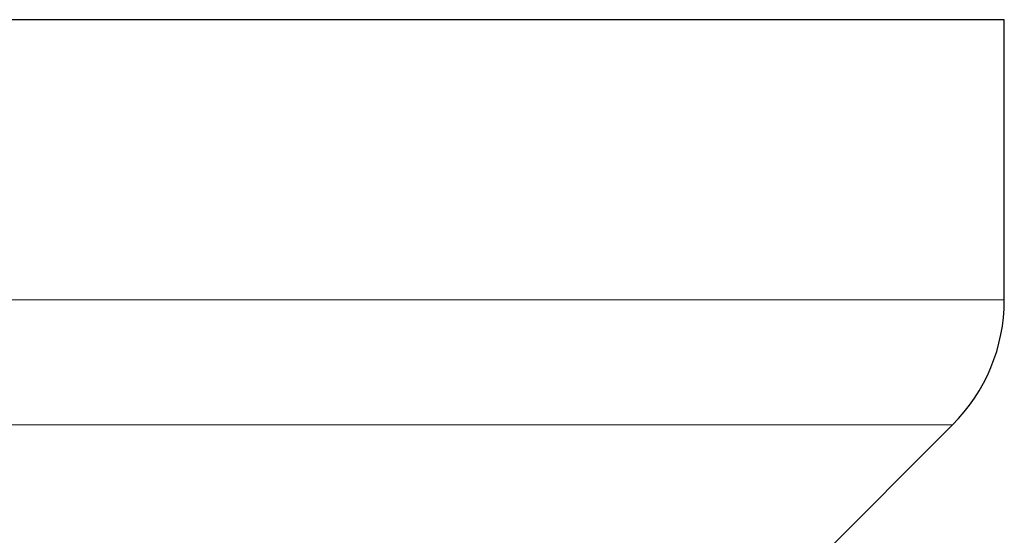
# Model space of a CAD drawing. Header units: millimetres. Extents: x 8 to 760, y 12 to 454.
# Tile 62 of 110: x 485.53 to 502.23, y 245.55 to 254.3. Entities that reach past the tile are written whole.
import ezdxf

# ---------------------------------------------------------------- set-up
doc = ezdxf.new("R2010")
doc.units = ezdxf.units.MM

msp = doc.modelspace()

# ---------------------------------------------------------------- linework, layer by layer
at = {"color": 7, "linetype": 'Continuous', "lineweight": 30}
for p, q in [((502.234, 254.299), (432.603, 254.299)), ((502.234, 249.542), (502.234, 254.299)), ((482.82, 228.885), (501.355, 247.42))]:
    msp.add_line(p, q, dxfattribs=at)
at = {"color": 8, "linetype": 'Continuous', "lineweight": 0}
for p, q in [((502.234, 249.542), (432.234, 249.542)), ((501.355, 247.42), (433.113, 247.42))]:
    msp.add_line(p, q, dxfattribs=at)
at = {"color": 7, "linetype": 'Continuous', "lineweight": 30}
msp.add_arc((499.234, 249.542), 3, 315, 0, dxfattribs=at)

doc.saveas('drawing.dxf')
